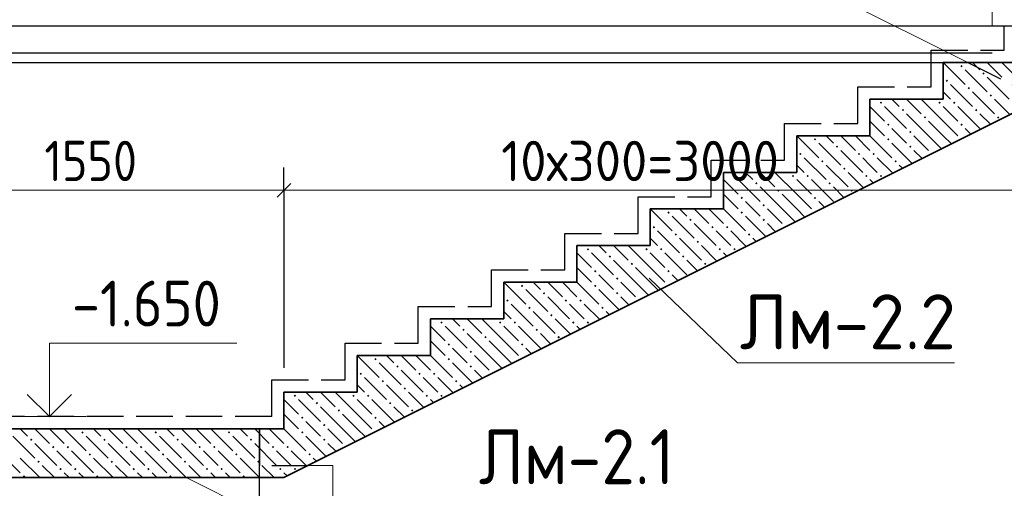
# Model space of a CAD drawing. Header units: millimetres. Extents: x -5 to 21000, y -5 to 14850.
# Tile 10 of 21: x 14816 to 17504, y 5362 to 6641. Entities that reach past the tile are written whole.
import ezdxf

# ---------------------------------------------------------------- set-up
doc = ezdxf.new("R2010")
doc.units = ezdxf.units.MM
doc.linetypes.add('______2', pattern=[135, 100, -35])
for name, color, linetype, lineweight in [('Standard', 7, 'Continuous', 25), ('ЖБ Лента фундамента под плитной частью', 7, 'Continuous', 25), ('Примечания', 7, 'Continuous', 13), ('Размерная линия_ общее', 7, 'Continuous', 13)]:
    doc.layers.add(name, color=color, linetype=linetype, lineweight=lineweight)
doc.layers.add('ЖБ Лестница', color=7, linetype='Continuous', lineweight=25, true_color=0xe0e0ff)
doc.styles.add('ISOCPEUR', font='txt')

msp = doc.modelspace()

# ---------------------------------------------------------------- hatches: boundary and pattern name
at = {"layer": 'ЖБ Лестница', "linetype": 'Continuous', "lineweight": 18, "transparency": 33554687}
for points in [[(17383.9, 6514.4), (17387.2, 6517.7), (17390.4, 6514.4), (17387.2, 6511.2)], [(17443.9, 6494.4), (17447.2, 6497.7), (17450.4, 6494.4), (17447.2, 6491.2)], [(17343.9, 6474.4), (17347.2, 6477.7), (17350.4, 6474.4), (17347.2, 6471.2)], [(17403.9, 6454.4), (17407.2, 6457.7), (17410.4, 6454.4), (17407.2, 6451.2)], [(17463.9, 6434.4), (17467.2, 6437.7), (17470.4, 6434.4), (17467.2, 6431.2)], [(17163.9, 6414.4), (17167.2, 6417.7), (17170.4, 6414.4), (17167.2, 6411.2)], [(17323.9, 6414.4), (17327.2, 6417.7), (17330.4, 6414.4), (17327.2, 6411.2)], [(17363.9, 6414.4), (17367.2, 6417.7), (17370.4, 6414.4), (17367.2, 6411.2)], [(17223.9, 6394.4), (17227.2, 6397.7), (17230.4, 6394.4), (17227.2, 6391.2)], [(17283.9, 6374.4), (17287.2, 6377.7), (17290.4, 6374.4), (17287.2, 6371.2)], [(17423.9, 6394.4), (17427.2, 6397.7), (17430.4, 6394.4), (17427.2, 6391.2)], [(17483.9, 6374.4), (17487.2, 6377.7), (17490.4, 6374.4), (17487.2, 6371.2)], [(17183.9, 6354.4), (17187.2, 6357.7), (17190.4, 6354.4), (17187.2, 6351.2)], [(17383.9, 6354.4), (17387.2, 6357.7), (17390.4, 6354.4), (17387.2, 6351.2)], [(16983.9, 6314.4), (16987.2, 6317.7), (16990.4, 6314.4), (16987.2, 6311.2)], [(17183.9, 6314.4), (17187.2, 6317.7), (17190.4, 6314.4), (17187.2, 6311.2)], [(17243.9, 6334.4), (17247.2, 6337.7), (17250.4, 6334.4), (17247.2, 6331.2)], [(17384, 6314.5), (17387.2, 6317.7), (17388.3, 6316.6)], [(17043.9, 6294.4), (17047.2, 6297.7), (17050.4, 6294.4), (17047.2, 6291.2)], [(17243.9, 6294.4), (17247.2, 6297.7), (17250.4, 6294.4), (17247.2, 6291.2)], [(16943.9, 6274.4), (16947.2, 6277.7), (16950.4, 6274.4), (16947.2, 6271.2)], [(17103.9, 6274.4), (17107.2, 6277.7), (17110.4, 6274.4), (17107.2, 6271.2)], [(17143.9, 6274.4), (17147.2, 6277.7), (17150.4, 6274.4), (17147.2, 6271.2)], [(17304, 6274.5), (17307.2, 6277.7), (17308.2, 6276.6)], [(17003.9, 6254.4), (17007.2, 6257.7), (17010.4, 6254.4), (17007.2, 6251.2)], [(17063.9, 6234.4), (17067.2, 6237.7), (17070.4, 6234.4), (17067.2, 6231.2)], [(17203.9, 6254.4), (17207.2, 6257.7), (17210.4, 6254.4), (17207.2, 6251.2)], [(16763.9, 6214.4), (16767.2, 6217.7), (16770.4, 6214.4), (16767.2, 6211.2)], [(16923.9, 6214.4), (16927.2, 6217.7), (16930.4, 6214.4), (16927.2, 6211.2)], [(16963.9, 6214.4), (16967.2, 6217.7), (16970.4, 6214.4), (16967.2, 6211.2)], [(17123.9, 6214.4), (17127.2, 6217.7), (17130.4, 6214.4), (17127.2, 6211.2)], [(17163.9, 6214.4), (17167.2, 6217.7), (17170.4, 6214.4), (17167.2, 6211.2)], [(16823.9, 6194.4), (16827.2, 6197.7), (16830.4, 6194.4), (16827.2, 6191.2)], [(17023.9, 6194.4), (17027.2, 6197.7), (17030.4, 6194.4), (17027.2, 6191.2)], [(16783.9, 6154.4), (16787.2, 6157.7), (16790.4, 6154.4), (16787.2, 6151.2)], [(16883.9, 6174.4), (16887.2, 6177.7), (16890.4, 6174.4), (16887.2, 6171.2)], [(16983.9, 6154.4), (16987.2, 6157.7), (16990.4, 6154.4), (16987.2, 6151.2)], [(17083.9, 6174.4), (17087.2, 6177.7), (17090.4, 6174.4), (17087.2, 6171.2)], [(16843.9, 6134.4), (16847.2, 6137.7), (16850.4, 6134.4), (16847.2, 6131.2)], [(16583.9, 6114.4), (16587.2, 6117.7), (16590.4, 6114.4), (16587.2, 6111.2)], [(16783.9, 6114.4), (16787.2, 6117.7), (16790.4, 6114.4), (16787.2, 6111.2)], [(16984, 6114.5), (16987.2, 6117.7), (16988.3, 6116.6)], [(16543.9, 6074.4), (16547.2, 6077.7), (16550.4, 6074.4), (16547.2, 6071.2)], [(16643.9, 6094.4), (16647.2, 6097.7), (16650.4, 6094.4), (16647.2, 6091.2)], [(16703.9, 6074.4), (16707.2, 6077.7), (16710.4, 6074.4), (16707.2, 6071.2)], [(16743.9, 6074.4), (16747.2, 6077.7), (16750.4, 6074.4), (16747.2, 6071.2)], [(16843.9, 6094.4), (16847.2, 6097.7), (16850.4, 6094.4), (16847.2, 6091.2)], [(16904, 6074.5), (16907.2, 6077.7), (16908.2, 6076.6)], [(16603.9, 6054.4), (16607.2, 6057.7), (16610.4, 6054.4), (16607.2, 6051.2)], [(16803.9, 6054.4), (16807.2, 6057.7), (16810.4, 6054.4), (16807.2, 6051.2)], [(16663.9, 6034.4), (16667.2, 6037.7), (16670.4, 6034.4), (16667.2, 6031.2)], [(16363.9, 6014.4), (16367.2, 6017.7), (16370.4, 6014.4), (16367.2, 6011.2)], [(16423.9, 5994.4), (16427.2, 5997.7), (16430.4, 5994.4), (16427.2, 5991.2)], [(16523.9, 6014.4), (16527.2, 6017.7), (16530.4, 6014.4), (16527.2, 6011.2)], [(16563.9, 6014.4), (16567.2, 6017.7), (16570.4, 6014.4), (16567.2, 6011.2)], [(16623.9, 5994.4), (16627.2, 5997.7), (16630.4, 5994.4), (16627.2, 5991.2)], [(16723.9, 6014.4), (16727.2, 6017.7), (16730.4, 6014.4), (16727.2, 6011.2)], [(16763.9, 6014.4), (16767.2, 6017.7), (16770.4, 6014.4), (16767.2, 6011.2)], [(16483.9, 5974.4), (16487.2, 5977.7), (16490.4, 5974.4), (16487.2, 5971.2)], [(16683.9, 5974.4), (16687.2, 5977.7), (16690.4, 5974.4), (16687.2, 5971.2)], [(16383.9, 5954.4), (16387.2, 5957.7), (16390.4, 5954.4), (16387.2, 5951.2)], [(16583.9, 5954.4), (16587.2, 5957.7), (16590.4, 5954.4), (16587.2, 5951.2)], [(16183.9, 5914.4), (16187.2, 5917.7), (16190.4, 5914.4), (16187.2, 5911.2)], [(16383.9, 5914.4), (16387.2, 5917.7), (16390.4, 5914.4), (16387.2, 5911.2)], [(16443.9, 5934.4), (16447.2, 5937.7), (16450.4, 5934.4), (16447.2, 5931.2)], [(16584, 5914.5), (16587.2, 5917.7), (16588.3, 5916.6)], [(16243.9, 5894.4), (16247.2, 5897.7), (16250.4, 5894.4), (16247.2, 5891.2)], [(16443.9, 5894.4), (16447.2, 5897.7), (16450.4, 5894.4), (16447.2, 5891.2)], [(16143.9, 5874.4), (16147.2, 5877.7), (16150.4, 5874.4), (16147.2, 5871.2)], [(16303.9, 5874.4), (16307.2, 5877.7), (16310.4, 5874.4), (16307.2, 5871.2)], [(16343.9, 5874.4), (16347.2, 5877.7), (16350.4, 5874.4), (16347.2, 5871.2)], [(16504, 5874.5), (16507.2, 5877.7), (16508.2, 5876.6)], [(16203.9, 5854.4), (16207.2, 5857.7), (16210.4, 5854.4), (16207.2, 5851.2)], [(16263.9, 5834.4), (16267.2, 5837.7), (16270.4, 5834.4), (16267.2, 5831.2)], [(16403.9, 5854.4), (16407.2, 5857.7), (16410.4, 5854.4), (16407.2, 5851.2)], [(15963.9, 5814.4), (15967.2, 5817.7), (15970.4, 5814.4), (15967.2, 5811.2)], [(16123.9, 5814.4), (16127.2, 5817.7), (16130.4, 5814.4), (16127.2, 5811.2)], [(16163.9, 5814.4), (16167.2, 5817.7), (16170.4, 5814.4), (16167.2, 5811.2)], [(16323.9, 5814.4), (16327.2, 5817.7), (16330.4, 5814.4), (16327.2, 5811.2)], [(16363.9, 5814.4), (16367.2, 5817.7), (16370.4, 5814.4), (16367.2, 5811.2)], [(16023.9, 5794.4), (16027.2, 5797.7), (16030.4, 5794.4), (16027.2, 5791.2)], [(16223.9, 5794.4), (16227.2, 5797.7), (16230.4, 5794.4), (16227.2, 5791.2)], [(15983.9, 5754.4), (15987.2, 5757.7), (15990.4, 5754.4), (15987.2, 5751.2)], [(16083.9, 5774.4), (16087.2, 5777.7), (16090.4, 5774.4), (16087.2, 5771.2)], [(16183.9, 5754.4), (16187.2, 5757.7), (16190.4, 5754.4), (16187.2, 5751.2)], [(16283.9, 5774.4), (16287.2, 5777.7), (16290.4, 5774.4), (16287.2, 5771.2)], [(16043.9, 5734.4), (16047.2, 5737.7), (16050.4, 5734.4), (16047.2, 5731.2)], [(15783.9, 5714.4), (15787.2, 5717.7), (15790.4, 5714.4), (15787.2, 5711.2)], [(15983.9, 5714.4), (15987.2, 5717.7), (15990.4, 5714.4), (15987.2, 5711.2)], [(16184, 5714.5), (16187.2, 5717.7), (16188.3, 5716.6)], [(15743.9, 5674.4), (15747.2, 5677.7), (15750.4, 5674.4), (15747.2, 5671.2)], [(15843.9, 5694.4), (15847.2, 5697.7), (15850.4, 5694.4), (15847.2, 5691.2)], [(15903.9, 5674.4), (15907.2, 5677.7), (15910.4, 5674.4), (15907.2, 5671.2)], [(15943.9, 5674.4), (15947.2, 5677.7), (15950.4, 5674.4), (15947.2, 5671.2)], [(16043.9, 5694.4), (16047.2, 5697.7), (16050.4, 5694.4), (16047.2, 5691.2)], [(16104, 5674.5), (16107.2, 5677.7), (16108.2, 5676.6)], [(15803.9, 5654.4), (15807.2, 5657.7), (15810.4, 5654.4), (15807.2, 5651.2)], [(16003.9, 5654.4), (16007.2, 5657.7), (16010.4, 5654.4), (16007.2, 5651.2)], [(15863.9, 5634.4), (15867.2, 5637.7), (15870.4, 5634.4), (15867.2, 5631.2)], [(15563.9, 5614.4), (15567.2, 5617.7), (15570.4, 5614.4), (15567.2, 5611.2)], [(15623.9, 5594.4), (15627.2, 5597.7), (15630.4, 5594.4), (15627.2, 5591.2)], [(15723.9, 5614.4), (15727.2, 5617.7), (15730.4, 5614.4), (15727.2, 5611.2)], [(15763.9, 5614.4), (15767.2, 5617.7), (15770.4, 5614.4), (15767.2, 5611.2)], [(15823.9, 5594.4), (15827.2, 5597.7), (15830.4, 5594.4), (15827.2, 5591.2)], [(15923.9, 5614.4), (15927.2, 5617.7), (15930.4, 5614.4), (15927.2, 5611.2)], [(15963.9, 5614.4), (15967.2, 5617.7), (15970.4, 5614.4), (15967.2, 5611.2)], [(15683.9, 5574.4), (15687.2, 5577.7), (15690.4, 5574.4), (15687.2, 5571.2)], [(15883.9, 5574.4), (15887.2, 5577.7), (15890.4, 5574.4), (15887.2, 5571.2)], [(15583.9, 5554.4), (15587.2, 5557.7), (15590.4, 5554.4), (15587.2, 5551.2)], [(15783.9, 5554.4), (15787.2, 5557.7), (15790.4, 5554.4), (15787.2, 5551.2)], [(14983.9, 5514.4), (14987.2, 5517.7), (14990.4, 5514.4), (14987.2, 5511.2)], [(15183.9, 5514.4), (15187.2, 5517.7), (15190.4, 5514.4), (15187.2, 5511.2)], [(15383.9, 5514.4), (15387.2, 5517.7), (15390.4, 5514.4), (15387.2, 5511.2)], [(15583.9, 5514.4), (15587.2, 5517.7), (15590.4, 5514.4), (15587.2, 5511.2)], [(15643.9, 5534.4), (15647.2, 5537.7), (15650.4, 5534.4), (15647.2, 5531.2)], [(15784, 5514.5), (15787.2, 5517.7), (15788.3, 5516.6)], [(14843.9, 5494.4), (14847.2, 5497.7), (14850.4, 5494.4), (14847.2, 5491.2)], [(15043.9, 5494.4), (15047.2, 5497.7), (15050.4, 5494.4), (15047.2, 5491.2)], [(15243.9, 5494.4), (15247.2, 5497.7), (15250.4, 5494.4), (15247.2, 5491.2)], [(15443.9, 5494.4), (15447.2, 5497.7), (15450.4, 5494.4), (15447.2, 5491.2)], [(15643.9, 5494.4), (15647.2, 5497.7), (15650.4, 5494.4), (15647.2, 5491.2)], [(14903.9, 5474.4), (14907.2, 5477.7), (14910.4, 5474.4), (14907.2, 5471.2)], [(14943.9, 5474.4), (14947.2, 5477.7), (14950.4, 5474.4), (14947.2, 5471.2)], [(15003.9, 5454.4), (15007.2, 5457.7), (15010.4, 5454.4), (15007.2, 5451.2)], [(15103.9, 5474.4), (15107.2, 5477.7), (15110.4, 5474.4), (15107.2, 5471.2)], [(15143.9, 5474.4), (15147.2, 5477.7), (15150.4, 5474.4), (15147.2, 5471.2)], [(15203.9, 5454.4), (15207.2, 5457.7), (15210.4, 5454.4), (15207.2, 5451.2)], [(15303.9, 5474.4), (15307.2, 5477.7), (15310.4, 5474.4), (15307.2, 5471.2)], [(15343.9, 5474.4), (15347.2, 5477.7), (15350.4, 5474.4), (15347.2, 5471.2)], [(15403.9, 5454.4), (15407.2, 5457.7), (15410.4, 5454.4), (15407.2, 5451.2)], [(15503.9, 5474.4), (15507.2, 5477.7), (15510.4, 5474.4), (15507.2, 5471.2)], [(15543.9, 5474.4), (15547.2, 5477.7), (15550.4, 5474.4), (15547.2, 5471.2)], [(15603.9, 5454.4), (15607.2, 5457.7), (15610.4, 5454.4), (15607.2, 5451.2)], [(15704, 5474.5), (15707.2, 5477.7), (15708.2, 5476.6)], [(14863.9, 5434.4), (14867.2, 5437.7), (14870.4, 5434.4), (14867.2, 5431.2)], [(15063.9, 5434.4), (15067.2, 5437.7), (15070.4, 5434.4), (15067.2, 5431.2)], [(15263.9, 5434.4), (15267.2, 5437.7), (15270.4, 5434.4), (15267.2, 5431.2)], [(15463.9, 5434.4), (15467.2, 5437.7), (15470.4, 5434.4), (15467.2, 5431.2)], [(14923.9, 5414.4), (14927.2, 5417.7), (14930.4, 5414.4), (14927.2, 5411.2)], [(14963.9, 5414.4), (14967.2, 5417.7), (14970.4, 5414.4), (14967.2, 5411.2)], [(15123.9, 5414.4), (15127.2, 5417.7), (15130.4, 5414.4), (15127.2, 5411.2)], [(15163.9, 5414.4), (15167.2, 5417.7), (15170.4, 5414.4), (15167.2, 5411.2)], [(15323.9, 5414.4), (15327.2, 5417.7), (15330.4, 5414.4), (15327.2, 5411.2)], [(15363.9, 5414.4), (15367.2, 5417.7), (15370.4, 5414.4), (15367.2, 5411.2)], [(15523.9, 5414.4), (15527.2, 5417.7), (15530.4, 5414.4), (15527.2, 5411.2)], [(15563.9, 5414.4), (15567.2, 5417.7), (15570.4, 5414.4), (15567.2, 5411.2)], [(14823.9, 5394.4), (14827.2, 5397.7), (14830.4, 5394.4), (14827.2, 5391.2)], [(15023.9, 5394.4), (15027.2, 5397.7), (15030.4, 5394.4), (15027.2, 5391.2)], [(15223.9, 5394.4), (15227.2, 5397.7), (15230.4, 5394.4), (15227.2, 5391.2)], [(15423.9, 5394.4), (15427.2, 5397.7), (15430.4, 5394.4), (15427.2, 5391.2)]]:
    msp.add_hatch(color=7, dxfattribs=at).paths.add_polyline_path(points, flags=16)

# ---------------------------------------------------------------- linework, layer by layer
at = {"layer": 'Standard', "color": 7, "linetype": 'Continuous', "lineweight": 13, "transparency": 33554687}
msp.add_line((14996.7, 5557.8), (14663.4, 5557.8), dxfattribs=at)
msp.add_lwpolyline([(14896.7, 5557.8), (14896.7, 5757.8), (15408.3, 5757.8)], dxfattribs=at)
at = {"layer": 'Standard', "color": 7, "linetype": 'Continuous', "lineweight": 35, "transparency": 33554687}
msp.add_lwpolyline([(14836.2, 5618.3), (14896.7, 5557.8), (14957.2, 5618.3)], dxfattribs=at)
at = {"layer": 'ЖБ Лента фундамента под плитной частью', "color": 253, "linetype": '______2', "lineweight": -3, "true_color": 0xababab, "transparency": 33554687}
for p, q in [((17503.9, 6557.8), (17503.9, 6624.4)), ((17303.9, 6457.8), (17303.9, 6557.8)), ((17303.9, 6557.8), (17503.9, 6557.8)), ((17103.9, 6357.8), (17103.9, 6457.8)), ((17103.9, 6457.8), (17303.9, 6457.8)), ((16903.9, 6257.8), (16903.9, 6357.8)), ((16903.9, 6357.8), (17103.9, 6357.8)), ((16703.9, 6157.8), (16703.9, 6257.8)), ((16703.9, 6257.8), (16903.9, 6257.8)), ((16503.9, 6057.8), (16503.9, 6157.8)), ((16503.9, 6157.8), (16703.9, 6157.8)), ((16303.9, 5957.8), (16303.9, 6057.8)), ((16303.9, 6057.8), (16503.9, 6057.8)), ((16103.9, 5857.8), (16103.9, 5957.8)), ((16103.9, 5957.8), (16303.9, 5957.8)), ((15903.9, 5757.8), (15903.9, 5857.8)), ((15903.9, 5857.8), (16103.9, 5857.8)), ((15703.9, 5657.8), (15703.9, 5757.8)), ((15703.9, 5757.8), (15903.9, 5757.8)), ((15503.9, 5557.8), (15503.9, 5657.8)), ((15503.9, 5657.8), (15703.9, 5657.8)), ((15503.9, 5557.8), (14537.3, 5557.8))]:
    msp.add_line(p, q, dxfattribs=at)
at = {"layer": 'ЖБ Лестница', "color": 7, "linetype": 'Continuous', "lineweight": 18, "transparency": 33554687}
for p, q in [((15870.5, 7291.1), (17403.9, 6524.4)), ((17470.5, 6624.4), (17470.5, 6724.4)), ((17670.5, 6624.4), (17470.5, 6624.4)), ((15603.9, 5424.4), (15670.5, 5424.4)), ((15670.5, 5424.4), (15670.5, 5324.4)), ((16870.5, 4591.1), (15270.5, 5391.1))]:
    msp.add_line(p, q, dxfattribs=at)
at = {"layer": 'ЖБ Лестница', "color": 7, "linetype": 'Continuous', "lineweight": 35, "transparency": 33554687}
for p, q in [((17337.2, 6524.4), (17337.2, 6424.4)), ((17537.2, 6524.4), (17337.2, 6524.4)), ((15537.2, 5391.1), (17590.5, 6417.8)), ((17137.2, 6424.4), (17137.2, 6324.4)), ((17337.2, 6424.4), (17137.2, 6424.4)), ((16937.2, 6324.4), (16937.2, 6224.4)), ((17137.2, 6324.4), (16937.2, 6324.4)), ((16737.2, 6224.4), (16737.2, 6124.4)), ((16937.2, 6224.4), (16737.2, 6224.4)), ((16537.2, 6124.4), (16537.2, 6024.4)), ((16737.2, 6124.4), (16537.2, 6124.4)), ((16337.2, 6024.4), (16337.2, 5924.4)), ((16537.2, 6024.4), (16337.2, 6024.4)), ((16137.2, 5924.4), (16137.2, 5824.4)), ((16337.2, 5924.4), (16137.2, 5924.4)), ((15937.2, 5824.4), (15937.2, 5724.4)), ((16137.2, 5824.4), (15937.2, 5824.4)), ((15737.2, 5724.4), (15737.2, 5624.4)), ((15937.2, 5724.4), (15737.2, 5724.4)), ((15537.2, 5624.4), (15537.2, 5524.4)), ((15737.2, 5624.4), (15537.2, 5624.4)), ((15537.2, 5524.4), (14504, 5524.4)), ((14504, 5391.1), (15537.2, 5391.1))]:
    msp.add_line(p, q, dxfattribs=at)
at = {"layer": 'ЖБ Лестница', "color": 253, "linetype": '______2', "lineweight": -3, "true_color": 0xababab, "transparency": 33554687}
for p, q in [((17403.9, 6524.4), (17617.2, 6417.8)), ((15470.5, 5524.4), (15470.5, 5424.4)), ((15503.9, 5424.4), (15603.9, 5424.4))]:
    msp.add_line(p, q, dxfattribs=at)
at = {"layer": 'ЖБ Лестница', "color": 9, "linetype": 'Continuous', "lineweight": 18, "true_color": 0xc7c7c7, "transparency": 33554687}
for p, q in [((17437.2, 6504.4), (17417.2, 6524.4)), ((17457.2, 6524.4), (17497.2, 6484.4)), ((17497.2, 6524.4), (17537.2, 6484.4)), ((17337.2, 6484.4), (17337.2, 6484.4)), ((17397.2, 6504.4), (17457.2, 6444.4)), ((17457.2, 6484.4), (17517.2, 6424.4)), ((17357.2, 6464.4), (17417.2, 6404.4)), ((17357.2, 6424.4), (17337.2, 6444.4)), ((17337.2, 6444.4), (17337.2, 6444.4)), ((17417.2, 6444.4), (17477.2, 6384.4)), ((17137.2, 6404.4), (17177.2, 6364.4)), ((17157.2, 6424.4), (17157.2, 6424.4)), ((17177.2, 6404.4), (17237.2, 6344.4)), ((17197.2, 6424.4), (17217.2, 6404.4)), ((17237.2, 6424.4), (17277.2, 6384.4)), ((17337.2, 6364.4), (17277.2, 6424.4)), ((17317.2, 6424.4), (17317.2, 6424.4)), ((17337.2, 6404.4), (17377.2, 6364.4)), ((17377.2, 6404.4), (17437.2, 6344.4)), ((17519.4, 6382.2), (17477.2, 6424.4)), ((17297.2, 6324.4), (17237.2, 6384.4)), ((17466.1, 6355.6), (17437.2, 6384.4)), ((17137.2, 6364.4), (17137.2, 6364.4)), ((17137.2, 6364.4), (17177.2, 6324.4)), ((17217.2, 6324.4), (17197.2, 6344.4)), ((17297.2, 6364.4), (17337.2, 6324.4)), ((17337.2, 6364.4), (17377.2, 6324.4)), ((17412.8, 6328.9), (17397.2, 6344.4)), ((16977.2, 6324.4), (16977.2, 6324.4)), ((17017.2, 6324.4), (17017.2, 6324.4)), ((17037.2, 6304.4), (17017.2, 6324.4)), ((17057.2, 6324.4), (17097.2, 6284.4)), ((17097.2, 6324.4), (17097.2, 6324.4)), ((17097.2, 6324.4), (17137.2, 6284.4)), ((17137.2, 6324.4), (17137.2, 6324.4)), ((17237.2, 6304.4), (17217.2, 6324.4)), ((17257.2, 6324.4), (17297.2, 6284.4)), ((17297.2, 6324.4), (17332.8, 6288.9)), ((17337.2, 6324.4), (17359.4, 6302.2)), ((16997.2, 6304.4), (17057.2, 6244.4)), ((17197.2, 6304.4), (17252.7, 6248.9)), ((16937.2, 6284.4), (16937.2, 6284.4)), ((16957.2, 6264.4), (17017.2, 6204.4)), ((17057.2, 6284.4), (17117.2, 6224.4)), ((17137.2, 6244.4), (17117.2, 6264.4)), ((17157.2, 6264.4), (17199.4, 6222.2)), ((17257.2, 6284.4), (17279.4, 6262.2)), ((16957.2, 6224.4), (16937.2, 6244.4)), ((16937.2, 6244.4), (16937.2, 6244.4)), ((17017.2, 6244.4), (17077.2, 6184.4)), ((17157.2, 6224.4), (17137.2, 6244.4)), ((17217.2, 6244.4), (17226.1, 6235.6)), ((16757.2, 6224.4), (16757.2, 6224.4)), ((16797.2, 6224.4), (16817.2, 6204.4)), ((16837.2, 6224.4), (16877.2, 6184.4)), ((16937.2, 6164.4), (16877.2, 6224.4)), ((16917.2, 6224.4), (16917.2, 6224.4)), ((17119.4, 6182.2), (17077.2, 6224.4)), ((16737.2, 6204.4), (16777.2, 6164.4)), ((16777.2, 6204.4), (16837.2, 6144.4)), ((16897.2, 6124.4), (16837.2, 6184.4)), ((16937.2, 6204.4), (16977.2, 6164.4)), ((16977.2, 6204.4), (17037.2, 6144.4)), ((17066.1, 6155.6), (17037.2, 6184.4)), ((17137.2, 6204.4), (17146.1, 6195.6)), ((16737.2, 6164.4), (16737.2, 6164.4)), ((16737.2, 6164.4), (16777.2, 6124.4)), ((16897.2, 6164.4), (16937.2, 6124.4)), ((16937.2, 6164.4), (16977.2, 6124.4)), ((16817.2, 6124.4), (16797.2, 6144.4)), ((17012.8, 6128.9), (16997.2, 6144.4)), ((16577.2, 6124.4), (16577.2, 6124.4)), ((16597.2, 6104.4), (16657.2, 6044.4)), ((16617.2, 6124.4), (16617.2, 6124.4)), ((16637.2, 6104.4), (16617.2, 6124.4)), ((16657.2, 6124.4), (16697.2, 6084.4)), ((16697.2, 6124.4), (16697.2, 6124.4)), ((16697.2, 6124.4), (16737.2, 6084.4)), ((16737.2, 6124.4), (16737.2, 6124.4)), ((16797.2, 6104.4), (16852.7, 6048.9)), ((16837.2, 6104.4), (16817.2, 6124.4)), ((16857.2, 6124.4), (16897.2, 6084.4)), ((16897.2, 6124.4), (16932.8, 6088.9)), ((16937.2, 6124.4), (16959.4, 6102.2)), ((16537.2, 6084.4), (16537.2, 6084.4)), ((16657.2, 6084.4), (16717.2, 6024.4)), ((16857.2, 6084.4), (16879.4, 6062.2)), ((16557.2, 6064.4), (16617.2, 6004.4)), ((16737.2, 6044.4), (16717.2, 6064.4)), ((16757.2, 6064.4), (16799.4, 6022.2)), ((16357.2, 6024.4), (16357.2, 6024.4)), ((16397.2, 6024.4), (16417.2, 6004.4)), ((16437.2, 6024.4), (16477.2, 5984.4)), ((16537.2, 5964.4), (16477.2, 6024.4)), ((16517.2, 6024.4), (16517.2, 6024.4)), ((16557.2, 6024.4), (16537.2, 6044.4)), ((16537.2, 6044.4), (16537.2, 6044.4)), ((16617.2, 6044.4), (16677.2, 5984.4)), ((16719.4, 5982.2), (16677.2, 6024.4)), ((16757.2, 6024.4), (16737.2, 6044.4)), ((16817.2, 6044.4), (16826.1, 6035.6)), ((16337.2, 6004.4), (16377.2, 5964.4)), ((16377.2, 6004.4), (16437.2, 5944.4)), ((16537.2, 6004.4), (16577.2, 5964.4)), ((16577.2, 6004.4), (16637.2, 5944.4)), ((16737.2, 6004.4), (16746.1, 5995.6)), ((16497.2, 5924.4), (16437.2, 5984.4)), ((16666.1, 5955.6), (16637.2, 5984.4)), ((16337.2, 5964.4), (16337.2, 5964.4)), ((16337.2, 5964.4), (16377.2, 5924.4)), ((16417.2, 5924.4), (16397.2, 5944.4)), ((16497.2, 5964.4), (16537.2, 5924.4)), ((16537.2, 5964.4), (16577.2, 5924.4)), ((16612.7, 5928.9), (16597.2, 5944.4)), ((16177.2, 5924.4), (16177.2, 5924.4)), ((16217.2, 5924.4), (16217.2, 5924.4)), ((16237.2, 5904.4), (16217.2, 5924.4)), ((16257.2, 5924.4), (16297.2, 5884.4)), ((16297.2, 5924.4), (16297.2, 5924.4)), ((16297.2, 5924.4), (16337.2, 5884.4)), ((16337.2, 5924.4), (16337.2, 5924.4)), ((16437.2, 5904.4), (16417.2, 5924.4)), ((16457.2, 5924.4), (16497.2, 5884.4)), ((16497.2, 5924.4), (16532.8, 5888.9)), ((16537.2, 5924.4), (16559.4, 5902.2)), ((16197.2, 5904.4), (16257.2, 5844.4)), ((16397.2, 5904.4), (16452.7, 5848.9)), ((16137.2, 5884.4), (16137.2, 5884.4)), ((16157.2, 5864.4), (16217.2, 5804.4)), ((16257.2, 5884.4), (16317.2, 5824.4)), ((16337.2, 5844.4), (16317.2, 5864.4)), ((16357.2, 5864.4), (16399.4, 5822.2)), ((16457.2, 5884.4), (16479.4, 5862.2)), ((16157.2, 5824.4), (16137.2, 5844.4)), ((16137.2, 5844.4), (16137.2, 5844.4)), ((16217.2, 5844.4), (16277.2, 5784.4)), ((16357.2, 5824.4), (16337.2, 5844.4)), ((16417.2, 5844.4), (16426.1, 5835.6)), ((15957.2, 5824.4), (15957.2, 5824.4)), ((15997.2, 5824.4), (16017.2, 5804.4)), ((16037.2, 5824.4), (16077.2, 5784.4)), ((16137.2, 5764.4), (16077.2, 5824.4)), ((16117.2, 5824.4), (16117.2, 5824.4)), ((16319.4, 5782.2), (16277.2, 5824.4)), ((15937.2, 5804.4), (15977.2, 5764.4)), ((15977.2, 5804.4), (16037.2, 5744.4)), ((16097.2, 5724.4), (16037.2, 5784.4)), ((16137.2, 5804.4), (16177.2, 5764.4)), ((16177.2, 5804.4), (16237.2, 5744.4)), ((16266.1, 5755.6), (16237.2, 5784.4)), ((16337.2, 5804.4), (16346.1, 5795.6)), ((15937.2, 5764.4), (15937.2, 5764.4)), ((15937.2, 5764.4), (15977.2, 5724.4)), ((16097.2, 5764.4), (16137.2, 5724.4)), ((16137.2, 5764.4), (16177.2, 5724.4)), ((16017.2, 5724.4), (15997.2, 5744.4)), ((16212.7, 5728.9), (16197.2, 5744.4)), ((15777.2, 5724.4), (15777.2, 5724.4)), ((15797.2, 5704.4), (15857.2, 5644.4)), ((15817.2, 5724.4), (15817.2, 5724.4)), ((15837.2, 5704.4), (15817.2, 5724.4)), ((15857.2, 5724.4), (15897.2, 5684.4)), ((15897.2, 5724.4), (15897.2, 5724.4)), ((15897.2, 5724.4), (15937.2, 5684.4)), ((15937.2, 5724.4), (15937.2, 5724.4)), ((15997.2, 5704.4), (16052.7, 5648.9)), ((16037.2, 5704.4), (16017.2, 5724.4)), ((16057.2, 5724.4), (16097.2, 5684.4)), ((16097.2, 5724.4), (16132.8, 5688.9)), ((16137.2, 5724.4), (16159.4, 5702.2)), ((15737.2, 5684.4), (15737.2, 5684.4)), ((15857.2, 5684.4), (15917.2, 5624.4)), ((16057.2, 5684.4), (16079.4, 5662.2)), ((15757.2, 5664.4), (15817.2, 5604.4)), ((15937.2, 5644.4), (15917.2, 5664.4)), ((15957.2, 5664.4), (15999.4, 5622.2)), ((15557.2, 5624.4), (15557.2, 5624.4)), ((15597.2, 5624.4), (15617.2, 5604.4)), ((15637.2, 5624.4), (15677.2, 5584.4)), ((15737.2, 5564.4), (15677.2, 5624.4)), ((15717.2, 5624.4), (15717.2, 5624.4)), ((15757.2, 5624.4), (15737.2, 5644.4)), ((15737.2, 5644.4), (15737.2, 5644.4)), ((15817.2, 5644.4), (15877.2, 5584.4)), ((15919.4, 5582.2), (15877.2, 5624.4)), ((15957.2, 5624.4), (15937.2, 5644.4)), ((16017.2, 5644.4), (16026.1, 5635.6)), ((15537.2, 5604.4), (15577.2, 5564.4)), ((15577.2, 5604.4), (15637.2, 5544.4)), ((15737.2, 5604.4), (15777.2, 5564.4)), ((15777.2, 5604.4), (15837.2, 5544.4)), ((15937.2, 5604.4), (15946.1, 5595.6)), ((15697.2, 5524.4), (15637.2, 5584.4)), ((15866.1, 5555.6), (15837.2, 5584.4)), ((15537.2, 5564.4), (15537.2, 5564.4)), ((15537.2, 5564.4), (15577.2, 5524.4)), ((15617.2, 5524.4), (15597.2, 5544.4)), ((15697.2, 5564.4), (15737.2, 5524.4)), ((15737.2, 5564.4), (15777.2, 5524.4)), ((15812.7, 5528.9), (15797.2, 5544.4)), ((14837.2, 5504.4), (14817.2, 5524.4)), ((14857.2, 5524.4), (14897.2, 5484.4)), ((14897.2, 5524.4), (14937.2, 5484.4)), ((14937.2, 5524.4), (14997.2, 5464.4)), ((15037.2, 5504.4), (15017.2, 5524.4)), ((15057.2, 5524.4), (15097.2, 5484.4)), ((15097.2, 5524.4), (15137.2, 5484.4)), ((15137.2, 5524.4), (15197.2, 5464.4)), ((15237.2, 5504.4), (15217.2, 5524.4)), ((15257.2, 5524.4), (15297.2, 5484.4)), ((15297.2, 5524.4), (15337.2, 5484.4)), ((15337.2, 5524.4), (15397.2, 5464.4)), ((15377.2, 5524.4), (15377.2, 5524.4)), ((15417.2, 5524.4), (15417.2, 5524.4)), ((15437.2, 5504.4), (15417.2, 5524.4)), ((15457.2, 5524.4), (15497.2, 5484.4)), ((15497.2, 5524.4), (15497.2, 5524.4)), ((15497.2, 5524.4), (15537.2, 5484.4)), ((15537.2, 5524.4), (15537.2, 5524.4)), ((15637.2, 5504.4), (15617.2, 5524.4)), ((15657.2, 5524.4), (15697.2, 5484.4)), ((15697.2, 5524.4), (15732.8, 5488.9)), ((15737.2, 5524.4), (15759.4, 5502.2)), ((14797.2, 5504.4), (14857.2, 5444.4)), ((14857.2, 5484.4), (14917.2, 5424.4)), ((14997.2, 5504.4), (15057.2, 5444.4)), ((15057.2, 5484.4), (15117.2, 5424.4)), ((15197.2, 5504.4), (15257.2, 5444.4)), ((15257.2, 5484.4), (15317.2, 5424.4)), ((15397.2, 5504.4), (15457.2, 5444.4)), ((15457.2, 5484.4), (15517.2, 5424.4)), ((15597.2, 5504.4), (15652.7, 5448.9)), ((15657.2, 5484.4), (15679.4, 5462.2)), ((14757.2, 5464.4), (14817.2, 5404.4)), ((14937.2, 5444.4), (14917.2, 5464.4)), ((14957.2, 5464.4), (15017.2, 5404.4)), ((15137.2, 5444.4), (15117.2, 5464.4)), ((15157.2, 5464.4), (15217.2, 5404.4)), ((15337.2, 5444.4), (15317.2, 5464.4)), ((15357.2, 5464.4), (15417.2, 5404.4)), ((15537.2, 5444.4), (15517.2, 5464.4)), ((15557.2, 5464.4), (15599.4, 5422.2)), ((14817.2, 5444.4), (14870.5, 5391.1)), ((14957.2, 5424.4), (14937.2, 5444.4)), ((15017.2, 5444.4), (15070.5, 5391.1)), ((15157.2, 5424.4), (15137.2, 5444.4)), ((15217.2, 5444.4), (15270.5, 5391.1)), ((15357.2, 5424.4), (15337.2, 5444.4)), ((15417.2, 5444.4), (15470.5, 5391.1)), ((15557.2, 5424.4), (15537.2, 5444.4)), ((15617.2, 5444.4), (15626.1, 5435.6)), ((14910.5, 5391.1), (14877.2, 5424.4)), ((14937.2, 5404.4), (14950.5, 5391.1)), ((14977.2, 5404.4), (14990.5, 5391.1)), ((15110.5, 5391.1), (15077.2, 5424.4)), ((15137.2, 5404.4), (15150.5, 5391.1)), ((15177.2, 5404.4), (15190.5, 5391.1)), ((15310.5, 5391.1), (15277.2, 5424.4)), ((15337.2, 5404.4), (15350.5, 5391.1)), ((15377.2, 5404.4), (15390.5, 5391.1)), ((15510.5, 5391.1), (15477.2, 5424.4)), ((15537.2, 5404.4), (15546.1, 5395.6))]:
    msp.add_line(p, q, dxfattribs=at)
for points in [[(17337.2, 6524.4), (17337.2, 6524.4), (17397.2, 6464.4)], [(16937.2, 6324.4), (16937.2, 6324.4), (16997.2, 6264.4)], [(17137.2, 6324.4), (17137.2, 6324.4), (17197.2, 6264.4)], [(16537.2, 6124.4), (16537.2, 6124.4), (16597.2, 6064.4)], [(16737.2, 6124.4), (16737.2, 6124.4), (16797.2, 6064.4)], [(16137.2, 5924.4), (16137.2, 5924.4), (16197.2, 5864.4)], [(16337.2, 5924.4), (16337.2, 5924.4), (16397.2, 5864.4)], [(15737.2, 5724.4), (15737.2, 5724.4), (15797.2, 5664.4)], [(15937.2, 5724.4), (15937.2, 5724.4), (15997.2, 5664.4)], [(15537.2, 5524.4), (15537.2, 5524.4), (15597.2, 5464.4)]]:
    msp.add_lwpolyline(points, dxfattribs=at)
at = {"layer": 'Примечания', "color": 7, "linetype": 'Continuous', "lineweight": 13, "transparency": 33554687}
msp.add_lwpolyline([(17368.2, 5704.8), (16775.3, 5704.8), (16534.2, 5935.6)], dxfattribs=at)
at = {"layer": 'Размерная линия_ общее', "color": 253, "linetype": 'Continuous', "lineweight": -3, "true_color": 0xa0a0a0, "transparency": 33554687}
for q in [(15537.2, 6238), (15537.2, 6113), (15537.2, 5691.1)]:
    msp.add_line((15537.2, 6175.5), q, dxfattribs=at)
at = {"layer": 'Размерная линия_ общее', "color": 7, "linetype": 'Continuous', "lineweight": 25, "transparency": 33554687}
msp.add_line((15518.4, 6156.7), (15555.9, 6194.2), dxfattribs=at)
at = {"layer": 'Размерная линия_ общее', "color": 7, "linetype": 'Continuous', "lineweight": 13, "transparency": 33554687}
for p, q in [((14504, 6175.5), (15537.2, 6175.5)), ((15537.2, 6175.5), (17537.2, 6175.5))]:
    msp.add_line(p, q, dxfattribs=at)
at = {"layer": 'Размерная линия_ общее', "color": 253, "linetype": 'Continuous', "lineweight": -3, "true_color": 0xa0a0a0, "transparency": 33554687}
for points in [[(14085.5, 6624.4), (15583.9, 6624.4), (15583.9, 6624.4), (17604, 6624.4)], [(14085.5, 6551.1), (15535.6, 6551.1), (15535.6, 6551.1), (17470.5, 6551.1)], [(14085.5, 6524.4), (15518, 6524.4), (15518, 6524.4), (17470.5, 6524.4)], [(15470.5, 5041.1), (15470.5, 5049.6), (15470.5, 5049.6), (15470.5, 5049.6), (15470.5, 5049.6), (15470.5, 5524.4)]]:
    msp.add_lwpolyline(points, dxfattribs=at)

# ---------------------------------------------------------------- texts
at = {"layer": 'Standard', "color": 253, "linetype": 'Continuous', "lineweight": 25, "true_color": 0xa0a0a0, "transparency": 33554687, "insert": (14958.3, 5803.6), "char_height": 125, "width": 505.886, "attachment_point": 7, "style": 'ISOCPEUR'}
msp.add_mtext('\\W0.90;-1.650', dxfattribs=at)
at = {"layer": 'Standard', "color": 7, "linetype": 'Continuous', "lineweight": 25, "transparency": 33554687, "char_height": 150, "attachment_point": 7, "style": 'ISOCPEUR'}
for s, insert, width in [('\\W0.95;Лм-2.2', (16782.1, 5741.4), 670.964), ('\\W0.90;Лм-2.1', (16069.3, 5373), 637.486)]:
    msp.add_mtext(s, dxfattribs=dict(at, insert=insert, width=width))
at = {"layer": 'Размерная линия_ общее', "color": 7, "linetype": 'Continuous', "lineweight": 25, "transparency": 33554687, "char_height": 110, "attachment_point": 7, "style": 'ISOCPEUR'}
for s, insert, width in [('\\W0.87;1550', (14883.1, 6200.5), 333.451), ('\\W0.95;10х300=3000', (16130.2, 6200.5), 876.566)]:
    msp.add_mtext(s, dxfattribs=dict(at, insert=insert, width=width))

doc.saveas('drawing.dxf')
